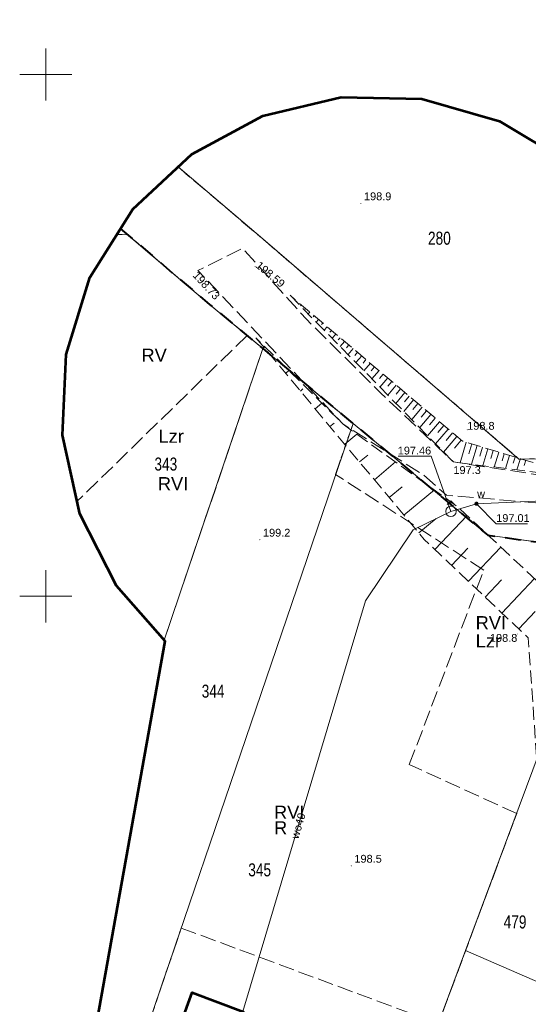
# Model space of a CAD drawing. Header units: metres. Extents: x 7482748 to 7484637, y 5684406 to 5687014.
# Tile 56 of 180: x 7482848 to 7482896, y 5685611 to 5685705. Entities that reach past the tile are written whole.
import ezdxf
from ezdxf.enums import TextEntityAlignment as Align

# ---------------------------------------------------------------- set-up
doc = ezdxf.new("R2010")
doc.units = ezdxf.units.M
doc.header["$MEASUREMENT"] = 0
for name, pattern in [('1', [1.5, 1, -0.5]), ('BUBZ01_500', [1.75, 1.25, -0.5]), ('EGBO02_500', [2.5, 1.5, -1]), ('KTJZ01_500', [2, 1.5, -0.5]), ('l217_500', [2, 1.5, -0.5]), ('l218_500', [1, 0.5, -0.5])]:
    doc.linetypes.add(name, pattern=pattern)
for name, color, linetype, lineweight in [('_Dzialki', 7, 'Continuous', 0), ('_Dzialki_opis', 7, 'Continuous', 0), ('_Kontury', 7, 'Continuous', 0), ('_Kontury_opis', 7, 'Continuous', 0), ('_Podzial_sekcyjny_krzyze', 7, '1', 13), ('_Uzytki', 7, 'Continuous', 0), ('_Uzytki_opis', 7, 'Continuous', 0), ('_Zakres2', 7, 'Continuous', 0), ('BUBZ02_D', 7, 'BUBZ01_500', 13), ('BUBZ02_G', 7, 'BUBZ01_500', 13), ('BUBZ02_W', 7, 'Continuous', 13), ('EGB_Budynek', 7, 'Continuous', 0), ('GES__SUUS02_P', 7, 'Continuous', 13), ('GES__SUUS25_WP', 7, 'Continuous', 13), ('RTPW01_P', 7, 'Continuous', 0), ('RTPW02_P', 7, 'Continuous', 0)]:
    doc.layers.add(name, color=color, linetype=linetype, lineweight=lineweight)
for name, color, linetype, lineweight, true_color in [('_granica_obrębu', 7, 'Continuous', 0, 0x008000), ('GES__SUPS01_08L', 5, 'Continuous', 13, 0x0000ff), ('GES__SUPS01_08P', 5, 'Continuous', 13, 0x0000ff), ('GES__SUPW_01_pL', 5, 'Continuous', 13, 0x0000ff)]:
    doc.layers.add(name, color=color, linetype=linetype, lineweight=lineweight, true_color=true_color)
doc.layers.add('GES__SUPS01_08G', color=5, linetype='Continuous', lineweight=13, true_color=0x0000ff, transparency=0.25)
doc.layers.add('GES__SUPW_01_pT', color=5, linetype='Continuous', lineweight=13, true_color=0x0000ff, transparency=0.25)
for name, color, linetype, lineweight, transparency in [('GES__SUUS_ET_08T', 7, 'Continuous', 13, 0.25), ('KTJZ01_O', 7, 'KTJZ01_500', 13, 0.5), ('RTPW01_G', 7, 'Continuous', 13, 0.25), ('RTPW02_G', 7, 'Continuous', 13, 0.25)]:
    doc.layers.add(name, color=color, linetype=linetype, lineweight=lineweight, transparency=transparency)
doc.styles.add('STYL_ARIAL', font='simplex.shx', dxfattribs={"width": 0.75, "oblique": 0.1})
doc.styles.add('Style-Arial', font='arial.ttf')

# ---------------------------------------------------------------- blocks, each defined once
blk = doc.blocks.new('SUPS01')
at = {"layer": 'GES__SUPS01_08P', "linetype": 'Continuous', "lineweight": 13}
h = blk.add_hatch(color=256, dxfattribs=at)
edge = h.paths.add_edge_path()
edge.add_arc((0, 0), 0.045, 0, 360)
blk = doc.blocks.new('SUUS02')
at = {"layer": 'GES__SUUS02_P', "linetype": 'Continuous', "lineweight": 13}
for p, q in [((0, 1), (-0.35, 0.65)), ((0, 0.5), (0, 1)), ((0, 1), (0.35, 0.65))]:
    blk.add_line(p, q, dxfattribs=at)
blk.add_circle((0, 0), 0.5, dxfattribs=at)
blk = doc.blocks.new('SUUS25_1')
at = {"layer": 'GES__SUUS25_WP', "linetype": 'Continuous', "lineweight": 13}
h = blk.add_hatch(color=256, dxfattribs=at)
edge = h.paths.add_edge_path()
edge.add_arc((0, 0), 0.2, 0, 360)
blk = doc.blocks.new('RTPW01')
at = {"layer": 'RTPW01_P', "linetype": 'Continuous', "lineweight": 0}
h = blk.add_hatch(color=256, dxfattribs=at)
edge = h.paths.add_edge_path()
edge.add_arc((0, 0), 0.045, 0, 360)
blk = doc.blocks.new('RTPW01_1')
at = {"layer": 'RTPW02_P', "linetype": 'Continuous', "lineweight": 0}
h = blk.add_hatch(color=256, dxfattribs=at)
edge = h.paths.add_edge_path()
edge.add_arc((0, 0), 0.045, 0, 360)

msp = doc.modelspace()

# ---------------------------------------------------------------- linework, layer by layer
at = {"layer": '_Dzialki', "color": 96, "linetype": 'Continuous', "true_color": 0x008000, "flags": 128}
for points in [[(7482870.79, 5685684.24), (7482862.67, 5685691.14)], [(7482857.17, 5685685.22), (7482865.7, 5685677.96)], [(7482895.34, 5685663.15), (7482870.79, 5685684.24)], [(7482865.7, 5685677.96), (7482870.81, 5685673.73)], [(7482870.81, 5685673.73), (7482861.34, 5685645.81)], [(7482879.44, 5685666.57), (7482870.81, 5685673.73)], [(7482850.56, 5685581.73), (7482879.44, 5685666.57)], [(7482879.44, 5685666.57), (7482892.35, 5685655.86)], [(7482902.6, 5685663.24), (7482895.34, 5685663.15)], [(7482892.35, 5685655.86), (7482904.43, 5685654.19)], [(7482904.43, 5685654.19), (7482890.22, 5685616.05)], [(7482890.22, 5685616.05), (7482874.96, 5685575.06)], [(7482899.55, 5685612.02), (7482890.22, 5685616.05)]]:
    msp.add_lwpolyline(points, dxfattribs=at)
at = {"layer": '_granica_obrębu', "linetype": 'EGBO02_500', "lineweight": 40, "flags": 128}
msp.add_lwpolyline([(7482857.17, 5685685.22), (7482865.7, 5685677.96), (7482870.81, 5685673.73), (7482879.44, 5685666.57), (7482892.35, 5685655.86), (7482904.43, 5685654.19), (7482914.01, 5685652.87), (7482899.55, 5685612.02), (7482885.21, 5685571.53)], dxfattribs=at)
at = {"layer": '_Kontury', "color": 96, "linetype": 'l217_500', "true_color": 0x008000, "flags": 128}
for points in [[(7482862.67, 5685691.14), (7482870.79, 5685684.24)], [(7482856.83, 5685684.68), (7482857.88, 5685684.62)], [(7482857.88, 5685684.62), (7482857.17, 5685685.22)], [(7482865.7, 5685677.96), (7482857.88, 5685684.62)], [(7482870.79, 5685684.24), (7482895.34, 5685663.15)], [(7482869.29, 5685674.99), (7482865.7, 5685677.96)], [(7482869.29, 5685674.99), (7482852.99, 5685659.08)], [(7482870.81, 5685673.73), (7482869.29, 5685674.99)], [(7482870.81, 5685673.73), (7482861.34, 5685645.81)], [(7482879.44, 5685666.57), (7482870.81, 5685673.73)], [(7482877.77, 5685661.67), (7482879.44, 5685666.57)], [(7482892.35, 5685655.86), (7482879.44, 5685666.57)], [(7482895.34, 5685663.15), (7482902.6, 5685663.24)], [(7482891.96, 5685652.52), (7482877.77, 5685661.67)], [(7482904.43, 5685654.19), (7482892.35, 5685655.86)], [(7482884.83, 5685633.88), (7482891.96, 5685652.52)], [(7482895.12, 5685629.19), (7482884.83, 5685633.88)], [(7482887.87, 5685609.73), (7482895.12, 5685629.19)], [(7482850.56, 5685581.73), (7482862.98, 5685618.22)], [(7482862.98, 5685618.22), (7482887.62, 5685609.05)]]:
    msp.add_lwpolyline(points, dxfattribs=at)
at = {"layer": '_Podzial_sekcyjny_krzyze', "linetype": 'Continuous'}
for p, q in [((7482850, 5685697.5), (7482850, 5685702.5)), ((7482847.5, 5685700), (7482852.5, 5685700)), ((7482850, 5685647.5), (7482850, 5685652.5)), ((7482847.5, 5685650), (7482852.5, 5685650))]:
    msp.add_line(p, q, dxfattribs=at)
at = {"layer": '_Uzytki', "color": 96, "linetype": 'l218_500', "true_color": 0x008000, "flags": 128}
for points in [[(7482862.67, 5685691.14), (7482870.79, 5685684.24)], [(7482856.83, 5685684.68), (7482857.88, 5685684.62)], [(7482857.88, 5685684.62), (7482857.17, 5685685.22)], [(7482865.7, 5685677.96), (7482857.88, 5685684.62)], [(7482870.79, 5685684.24), (7482895.34, 5685663.15)], [(7482869.29, 5685674.99), (7482865.7, 5685677.96)], [(7482870.81, 5685673.73), (7482869.29, 5685674.99)], [(7482870.81, 5685673.73), (7482861.34, 5685645.81)], [(7482879.44, 5685666.57), (7482870.81, 5685673.73)], [(7482879.44, 5685666.57), (7482877.77, 5685661.67)], [(7482892.35, 5685655.86), (7482879.44, 5685666.57)], [(7482895.34, 5685663.15), (7482902.6, 5685663.24)], [(7482904.43, 5685654.19), (7482892.35, 5685655.86)], [(7482895.12, 5685629.19), (7482887.87, 5685609.73)], [(7482862.98, 5685618.22), (7482850.56, 5685581.73)]]:
    msp.add_lwpolyline(points, dxfattribs=at)
at = {"layer": '_Zakres2', "color": 250, "linetype": 'Continuous', "lineweight": 53, "flags": 128}
msp.add_lwpolyline([(7482850.02, 5685581.88), (7482861.44, 5685645.69), (7482856.77, 5685651.01), (7482853.25, 5685657.89), (7482851.6, 5685665.44), (7482851.94, 5685673.16), (7482854.23, 5685680.54), (7482858.34, 5685687.09), (7482863.98, 5685692.37), (7482870.79, 5685696.04), (7482878.3, 5685697.84), (7482886.03, 5685697.66), (7482893.46, 5685695.52), (7482900.09, 5685691.55), (7482904.1, 5685688.38), (7482919.75, 5685689.31), (7482985.12, 5685714.14)], dxfattribs=at)
at = {"layer": 'BUBZ02_D', "linetype": 'BUBZ01_500', "lineweight": 13, "flags": 128}
for points in [[(7482873.4, 5685678.84), (7482889.05, 5685662.87), (7482901.71, 5685661.3)], [(7482898.93, 5685607.88), (7482907.33, 5685641.36), (7482901.79, 5685647.05), (7482889.51, 5685658.55), (7482878.49, 5685666.49), (7482870.14, 5685674.76)]]:
    msp.add_lwpolyline(points, dxfattribs=at)
at = {"layer": 'BUBZ02_G', "linetype": 'BUBZ01_500', "lineweight": 13, "flags": 128}
for points in [[(7482901.71, 5685661.3), (7482889.92, 5685664.87), (7482873.4, 5685678.84)], [(7482870.14, 5685674.76), (7482886.27, 5685655.44), (7482896.22, 5685646.02), (7482898.93, 5685607.88)]]:
    msp.add_lwpolyline(points, dxfattribs=at)
at = {"layer": 'BUBZ02_W', "linetype": 'Continuous', "lineweight": 13}
for p, q in [((7482873.64, 5685678.64), (7482873.62, 5685678.61)), ((7482874.06, 5685678.29), (7482874.03, 5685678.25)), ((7482874.47, 5685677.94), (7482874.39, 5685677.83)), ((7482874.88, 5685677.58), (7482874.83, 5685677.52)), ((7482875.3, 5685677.23), (7482875.15, 5685677.06)), ((7482875.71, 5685676.88), (7482875.62, 5685676.78)), ((7482876.13, 5685676.53), (7482875.91, 5685676.28)), ((7482876.54, 5685676.18), (7482876.42, 5685676.04)), ((7482876.96, 5685675.83), (7482876.67, 5685675.5)), ((7482877.37, 5685675.48), (7482877.21, 5685675.3)), ((7482877.78, 5685675.13), (7482877.44, 5685674.72)), ((7482878.2, 5685674.78), (7482878.01, 5685674.56)), ((7482878.61, 5685674.43), (7482878.2, 5685673.94)), ((7482879.03, 5685674.08), (7482878.8, 5685673.82)), ((7482871.56, 5685673.06), (7482871.64, 5685673.13)), ((7482879.44, 5685673.73), (7482878.96, 5685673.16)), ((7482879.86, 5685673.38), (7482879.6, 5685673.08)), ((7482880.27, 5685673.03), (7482879.72, 5685672.39)), ((7482880.68, 5685672.68), (7482880.4, 5685672.34)), ((7482881.1, 5685672.33), (7482880.49, 5685671.61)), ((7482872.98, 5685671.36), (7482873.3, 5685671.63)), ((7482881.51, 5685671.98), (7482881.19, 5685671.6)), ((7482881.93, 5685671.63), (7482881.25, 5685670.83)), ((7482882.34, 5685671.28), (7482881.99, 5685670.86)), ((7482882.76, 5685670.93), (7482882.01, 5685670.05)), ((7482883.17, 5685670.58), (7482882.78, 5685670.12)), ((7482874.39, 5685669.66), (7482874.64, 5685669.87)), ((7482883.58, 5685670.23), (7482882.78, 5685669.27)), ((7482884.41, 5685669.53), (7482883.54, 5685668.49)), ((7482884, 5685669.88), (7482883.58, 5685669.38)), ((7482875.81, 5685667.96), (7482876.46, 5685668.5)), ((7482885.24, 5685668.83), (7482884.3, 5685667.72)), ((7482884.83, 5685669.18), (7482884.37, 5685668.64)), ((7482885.66, 5685668.48), (7482885.17, 5685667.9)), ((7482886.07, 5685668.13), (7482885.06, 5685666.94)), ((7482886.48, 5685667.78), (7482885.96, 5685667.16)), ((7482877.23, 5685666.27), (7482877.63, 5685666.6)), ((7482886.9, 5685667.43), (7482885.83, 5685666.16)), ((7482887.73, 5685666.72), (7482886.59, 5685665.38)), ((7482887.31, 5685667.08), (7482886.76, 5685666.42)), ((7482888.56, 5685666.02), (7482887.35, 5685664.6)), ((7482888.14, 5685666.37), (7482887.56, 5685665.68)), ((7482888.97, 5685665.67), (7482888.35, 5685664.94)), ((7482878.65, 5685664.57), (7482879.81, 5685665.54)), ((7482889.38, 5685665.32), (7482888.12, 5685663.82)), ((7482889.8, 5685664.97), (7482889.15, 5685664.2)), ((7482890.29, 5685664.76), (7482889.69, 5685662.79)), ((7482890.81, 5685664.6), (7482890.52, 5685663.66)), ((7482891.32, 5685664.44), (7482890.78, 5685662.66)), ((7482891.84, 5685664.29), (7482891.59, 5685663.44)), ((7482892.36, 5685664.13), (7482891.88, 5685662.52)), ((7482892.88, 5685663.97), (7482892.65, 5685663.21)), ((7482893.4, 5685663.82), (7482892.97, 5685662.38)), ((7482880.07, 5685662.87), (7482880.87, 5685663.54)), ((7482881.49, 5685661.17), (7482883.52, 5685662.87)), ((7482893.92, 5685663.66), (7482893.72, 5685662.99)), ((7482894.44, 5685663.5), (7482894.06, 5685662.25)), ((7482894.96, 5685663.34), (7482894.78, 5685662.76)), ((7482895.48, 5685663.19), (7482895.15, 5685662.11)), ((7482896, 5685663.03), (7482895.85, 5685662.54)), ((7482882.9, 5685659.47), (7482884.14, 5685660.5)), ((7482884.32, 5685657.77), (7482887.23, 5685660.2)), ((7482885.74, 5685656.07), (7482887.41, 5685657.47)), ((7482887.28, 5685654.49), (7482890.37, 5685657.75)), ((7482888.89, 5685652.96), (7482890.43, 5685654.6)), ((7482890.49, 5685651.44), (7482893.6, 5685654.72)), ((7482892.1, 5685649.92), (7482893.66, 5685651.57)), ((7482893.71, 5685648.4), (7482896.83, 5685651.7)), ((7482895.31, 5685646.88), (7482896.88, 5685648.53))]:
    msp.add_line(p, q, dxfattribs=at)
at = {"layer": 'EGB_Budynek', "color": 7, "linetype": 'Continuous', "lineweight": 53, "flags": 128}
msp.add_lwpolyline([(7482869.77, 5685605.86), (7482868.53, 5685602.65), (7482866.5, 5685603.33), (7482865.59, 5685600.83), (7482860.61, 5685602.63), (7482864.01, 5685612.04), (7482868.95, 5685610.19), (7482867.66, 5685606.64), (7482869.77, 5685605.86)], dxfattribs=at)
at = {"layer": 'GES__SUPS01_08L', "linetype": 'Continuous', "lineweight": 13, "flags": 128}
for points in [[(7482888.82, 5685658.14), (7482886.93, 5685663.42), (7482883.77, 5685663.42)], [(7482891.27, 5685658.87), (7482893.16, 5685656.95), (7482896.17, 5685656.95)]]:
    msp.add_lwpolyline(points, dxfattribs=at)
at = {"layer": 'GES__SUPW_01_pL', "linetype": 'Continuous', "lineweight": 13, "flags": 128}
for points in [[(7482967.68, 5685663.75), (7482947.26, 5685662.09), (7482924.52, 5685660.35), (7482891.27, 5685658.87)], [(7482868.87, 5685610.22), (7482880.64, 5685649.57), (7482885.2, 5685656.38), (7482888.82, 5685658.14), (7482891.27, 5685658.87)]]:
    msp.add_lwpolyline(points, dxfattribs=at)
at = {"layer": 'KTJZ01_O', "linetype": 'KTJZ01_500', "lineweight": 13, "flags": 128}
msp.add_lwpolyline([(7482889.88, 5685569.92), (7482895.54, 5685586.96), (7482909.97, 5685627.46), (7482915.51, 5685639.75), (7482919.49, 5685646.42), (7482924.53, 5685652.11), (7482933.55, 5685656.61), (7482958.26, 5685658.86), (7482962.07, 5685659.13), (7482982.8, 5685661.54), (7482982.47, 5685665.24), (7482961.86, 5685662.09), (7482933.06, 5685660.21), (7482915.18, 5685659.81), (7482902.87, 5685661.28), (7482900.2, 5685661.19), (7482889.05, 5685662.87), (7482888.64, 5685663.27), (7482885.73, 5685666.03), (7482882.1, 5685669.48), (7482874.97, 5685676.55), (7482868.85, 5685683.35), (7482864.58, 5685681.21), (7482878.49, 5685666.49), (7482886.22, 5685661.62), (7482888.38, 5685659.68), (7482915.33, 5685657.44), (7482919.56, 5685652.18), (7482912.95, 5685640.94), (7482907.15, 5685628.13), (7482893.07, 5685588.46), (7482889.99, 5685580.77), (7482886.52, 5685572.1), (7482886.16, 5685571.2)], dxfattribs=at)

# ---------------------------------------------------------------- block references
at = {"layer": 'GES__SUPS01_08P', "linetype": 'Continuous', "lineweight": 13}
for p in [(7482888.82, 5685658.14), (7482891.27, 5685658.87)]:
    msp.add_blockref('SUPS01', p, dxfattribs=at)
at = {"layer": 'GES__SUUS02_P', "linetype": 'Continuous', "lineweight": 13}
msp.add_blockref('SUUS02', (7482888.82, 5685658.14), dxfattribs=at)
at = {"layer": 'GES__SUUS25_WP', "linetype": 'Continuous', "lineweight": 13, "rotation": 8.53}
msp.add_blockref('SUUS25_1', (7482891.27, 5685658.87), dxfattribs=at)
at = {"layer": 'RTPW01_P', "linetype": 'Continuous', "lineweight": 0}
for p in [(7482880.19, 5685687.65), (7482890.38, 5685665.96), (7482889.05, 5685662.87), (7482870.51, 5685655.42), (7482895.18, 5685646.39), (7482879.27, 5685624.18)]:
    msp.add_blockref('RTPW01', p, dxfattribs=at)
at = {"layer": 'RTPW02_P', "linetype": 'Continuous', "lineweight": 0}
for p in [(7482870.06, 5685681.58), (7482864.58, 5685681.21)]:
    msp.add_blockref('RTPW01_1', p, dxfattribs=at)

# ---------------------------------------------------------------- texts
at = {"layer": '_Dzialki_opis', "color": 96, "true_color": 0x008000, "char_height": 1.25, "attachment_point": 7, "line_spacing_factor": 0.6, "style": 'STYL_ARIAL'}
for s, insert in [('\\fArial|b0|i0|c238238|p39;280', (7482886.62, 5685683.67)), ('\\fArial|b0|i0|c238238|p39;343', (7482860.41, 5685662.03)), ('\\fArial|b0|i0|c238238|p39;344', (7482864.94, 5685640.27)), ('\\fArial|b0|i0|c238238|p39;345', (7482869.4, 5685623.15)), ('\\fArial|b0|i0|c238238|p39;479', (7482893.87, 5685618.16))]:
    msp.add_mtext(s, dxfattribs=dict(at, insert=insert))
at = {"layer": '_Kontury_opis', "color": 96, "linetype": 'Continuous', "lineweight": 13, "true_color": 0x008000, "style": 'Style-Arial'}
for s, p in [('RV', (7482859.17, 5685672.48)), ('RVI', (7482860.74, 5685660.17)), ('RVI', (7482891.19, 5685646.85)), ('RVI', (7482871.87, 5685628.69))]:
    msp.add_text(s, height=1.25, dxfattribs=at).set_placement(p)
at = {"layer": '_Uzytki_opis', "color": 96, "linetype": 'Continuous', "lineweight": 13, "true_color": 0x008000, "style": 'Style-Arial'}
for s, p in [('Lzr', (7482860.8, 5685664.71)), ('Lzr', (7482891.19, 5685645.1)), ('R', (7482871.87, 5685627.2))]:
    msp.add_text(s, height=1.25, dxfattribs=at).set_placement(p)
at = {"layer": 'GES__SUPS01_08G', "linetype": 'Continuous', "lineweight": 13, "style": 'Style-Arial'}
msp.add_text('197.46', height=0.75, dxfattribs=at).set_placement((7482886.93, 5685663.59), align=Align.RIGHT)
msp.add_text('197.01', height=0.75, dxfattribs=at).set_placement((7482893.16, 5685657.12))
at = {"layer": 'GES__SUPW_01_pT', "linetype": 'Continuous', "lineweight": 13, "style": 'Style-Arial'}
msp.add_text('wo40', height=0.75, rotation=73.35, dxfattribs=at).set_placement((7482874.19, 5685628.01), align=Align.MIDDLE_CENTER)
at = {"layer": 'GES__SUUS_ET_08T', "linetype": 'Continuous', "lineweight": 13, "style": 'Style-Arial'}
msp.add_text('w', height=0.75, dxfattribs=at).set_placement((7482891.33, 5685659.45))
at = {"layer": 'RTPW01_G', "linetype": 'Continuous', "lineweight": 13, "style": 'Style-Arial'}
for s, p in [('198.9', (7482880.49, 5685687.95)), ('198.8', (7482890.38, 5685665.96)), ('199.2', (7482870.81, 5685655.72)), ('198.5', (7482879.57, 5685624.48))]:
    msp.add_text(s, height=0.75, dxfattribs=at).set_placement(p)
msp.add_text('197.3', height=0.75, dxfattribs=at).set_placement((7482889.06, 5685662.47), align=Align.TOP_LEFT)
msp.add_text('198.8', height=0.75, dxfattribs=at).set_placement((7482895.18, 5685646.39), align=Align.TOP_RIGHT)
at = {"layer": 'RTPW02_G', "linetype": 'Continuous', "lineweight": 13, "style": 'Style-Arial'}
msp.add_text('198.59', height=0.75, rotation=320.12, dxfattribs=at).set_placement((7482870.06, 5685681.58))
msp.add_text('198.73', height=0.75, rotation=312.65, dxfattribs=at).set_placement((7482864.58, 5685681.21), align=Align.TOP_LEFT)

doc.saveas('drawing.dxf')
